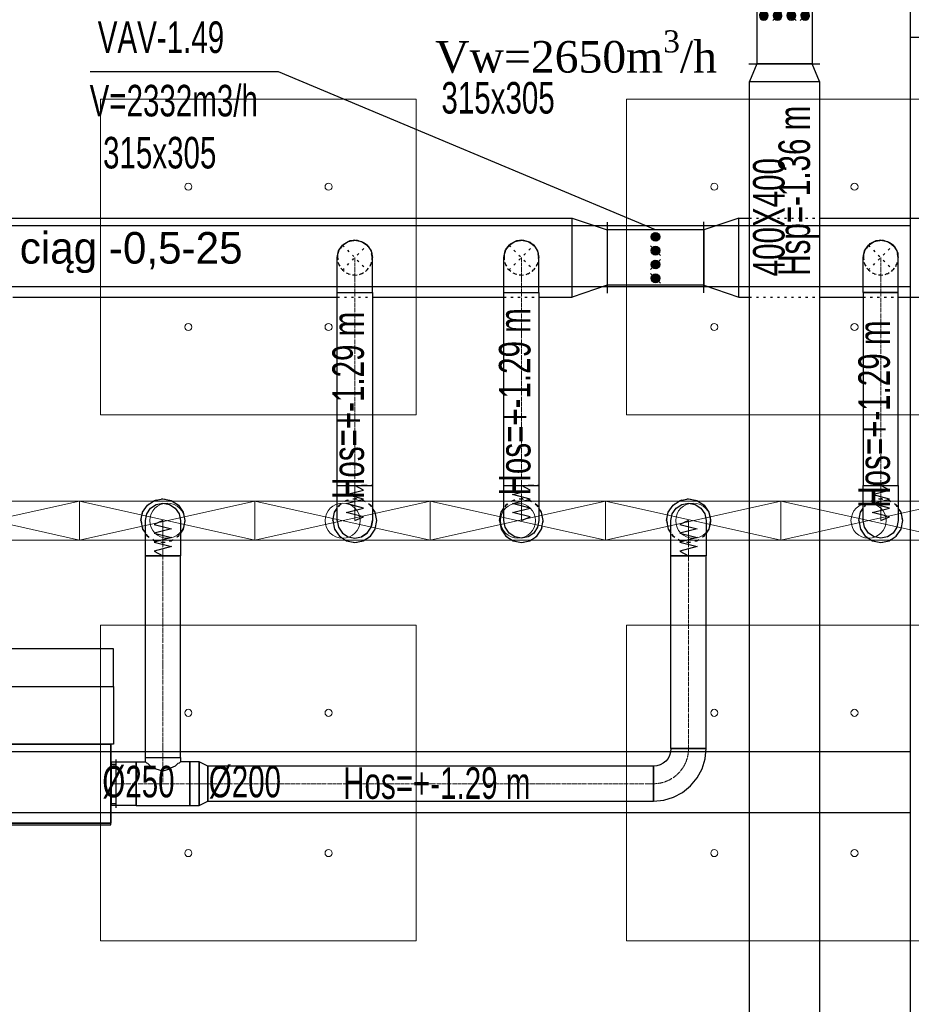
# Model space of a CAD drawing. Header units: centimetres. Extents: x -228435 to 46820, y -89367 to 152985.
# Tile 181 of 252: x -4402 to 684, y 35238 to 40852. Entities that reach past the tile are written whole.
import ezdxf

# ---------------------------------------------------------------- set-up
doc = ezdxf.new("R2010")
doc.units = ezdxf.units.CM
doc.header["$LTSCALE"] = 50
doc.header["$PDMODE"] = 35
doc.header["$PDSIZE"] = 0.1
for name, pattern in [('CADVENT_CENTERLINE', [9.9, 7.4, -1, 0.5, -1]), ('CADVENT_HIDDEN', [0.8, 0.25, -0.55]), ('Kondygnacja  -0_5$0$HIDDEN', [9.525, 6.35, -3.175]), ('Kondygnacja  -0_5$0$HIDDEN2', [4.7625, 3.175, -1.5875])]:
    doc.linetypes.add(name, pattern=pattern)
doc.layers.get('0').update_dxf_attribs({"color": 8})
doc.layers.get('DEFPOINTS').update_dxf_attribs({"color": 8})
for name, color, linetype in [('01-103-Went PP_poziom-0_5$0$L_Nawiew', 3, 'Continuous'), ('bgde-nawiewDETAILS', 1, 'Continuous'), ('bgde-nawiewEXP', 1, 'Continuous'), ('bgde-nawiewHIDDEN', 1, 'Continuous'), ('bgde-tekst', 7, 'Continuous'), ('bgde-wywiewEXP', 5, 'Continuous'), ('bgde-wywiewSOL', 5, 'Continuous'), ('bgde_redukcja', 3, 'Continuous'), ('bgde_VAV', 7, 'Continuous'), ('bgde_wymiary tłumik VAV', 7, 'Continuous'), ('Kondygnacja  -0_5$0$ARCH_KONSTR_POWYŻEJ RZUTU', 8, 'Kondygnacja  -0_5$0$HIDDEN'), ('Kondygnacja  -0_5$0$ARCH_KONSTR_POWYŻEJ RZUTU_IST', 8, 'Kondygnacja  -0_5$0$HIDDEN2')]:
    doc.layers.add(name, color=color, linetype=linetype)
for name, color, linetype, lineweight in [('bgde-nawiewCEN', 7, 'Continuous', 13), ('bgde_AJ_specyfikacja', 2, 'Continuous', 30), ('bgde_nawiewnik', 11, 'Continuous', 5), ('Kondygnacja  -0_5$0$ARCH_INFO_WYMIARY', 8, 'Continuous', 9), ('SU Lampy kwadratowe  -05$0$ARCH_SUFITY_PODWIESZANE', 8, 'Continuous', 9)]:
    doc.layers.add(name, color=color, linetype=linetype, lineweight=lineweight)
doc.styles.add('Kondygnacja  -0_5$0$Romans', font='Romans.shx', dxfattribs={"width": 0.7})
doc.dimstyles.new('Kondygnacja  -0_5$0$Wymiary 1-100', dxfattribs={"dimtxt": 12, "dimasz": 10, "dimexe": 5, "dimexo": 0, "dimgap": 4, "dimtad": 1, "dimrnd": 0.5, "dimzin": 12, "dimdsep": 46, "dimtxsty": 'Kondygnacja  -0_5$0$Romans', "dimblk": 'Kondygnacja  -0_5$0$_Oblique', "dimcen": 10, "dimdle": 10, "dimclrt": 55, "dimazin": 0, "dimtfac": 1, "dimtmove": 1, "dimatfit": 3, "dimfxl": 0, "dimtolj": 1, "dimtzin": 0, "dimarcsym": 0})

# ---------------------------------------------------------------- blocks, each defined once
blk = doc.blocks.new('SU Lampy kwadratowe  -05$0$moduł sufitu')
at = {"layer": 'SU Lampy kwadratowe  -05$0$ARCH_SUFITY_PODWIESZANE'}
for points in [[(60, -60), (240, -60), (240, -240), (60, -240)], [(360, -60), (540, -60), (540, -240), (360, -240)], [(60, -360), (240, -360), (240, -540), (60, -540)], [(360, -360), (540, -360), (540, -540), (360, -540)]]:
    blk.add_lwpolyline(points, close=True, dxfattribs=at)
for centre in [(110, -110), (190, -110), (410, -110), (490, -110), (110, -190), (190, -190), (410, -190), (490, -190), (110, -410), (190, -410), (410, -410), (490, -410), (110, -490), (190, -490), (410, -490), (490, -490)]:
    blk.add_circle(centre, 2, dxfattribs=at)
blk = doc.blocks.new('SU Lampy kwadratowe  -05')
at = {"layer": 'SU Lampy kwadratowe  -05$0$ARCH_SUFITY_PODWIESZANE'}
blk.add_blockref('SU Lampy kwadratowe  -05$0$moduł sufitu', (11660, 8600), dxfattribs=at)
blk = doc.blocks.new('Kondygnacja  -0_5$0$konstrukcja istniejąca -0.5')
at = {"layer": 'Kondygnacja  -0_5$0$ARCH_KONSTR_POWYŻEJ RZUTU_IST', "ltscale": 10}
for points in [[(12338, 8575), (12182, 8575), (12182, 8625), (12338, 8625), (12338, 8575)], [(12182, 7425), (12182, 8575)], [(11138, 8167.89), (12182, 8167.89)], [(12182, 8132.89), (11138, 8132.89)]]:
    blk.add_lwpolyline(points, dxfattribs=at)
at = {"layer": 'Kondygnacja  -0_5$0$ARCH_KONSTR_POWYŻEJ RZUTU_IST', "ltscale": 10, "elevation": 0}
for points in [[(11138, 8467.89), (12182, 8467.89)], [(12182, 8432.89), (11138, 8432.89)]]:
    blk.add_lwpolyline(points, dxfattribs=at)
blk = doc.blocks.new('Kondygnacja  -0_5$0$_Oblique')
at = {"color": 0, "linetype": 'ByBlock', "lineweight": -2}
blk.add_line((-0.5, -0.5), (0.5, 0.5), dxfattribs=at)
blk = doc.blocks.new('*D212')
at = {"layer": 'DEFPOINTS', "color": 0}
for p in [(-30586.3, 81900), (-30681.1, 12489.5), (9064, 12489.5)]:
    blk.add_point(p, dxfattribs=at)
at = {"layer": 'Kondygnacja  -0_5$0$ARCH_INFO_WYMIARY', "color": 0, "lineweight": -2}
for p, q in [((-30673.1, 81900), (-30686.1, 81900)), ((-30681.1, 81910), (-30681.1, 12479.5)), ((-30673.1, 12489.5), (-30686.1, 12489.5))]:
    blk.add_line(p, q, dxfattribs=at)
at = {"layer": 'Kondygnacja  -0_5$0$ARCH_INFO_WYMIARY', "color": 0, "lineweight": -2, "xscale": 10, "yscale": 10, "zscale": 10}
for p, rotation in [((-30681.1, 81900), 90), ((-30681.1, 12489.5), 270)]:
    blk.add_blockref('Kondygnacja  -0_5$0$_Oblique', p, dxfattribs=dict(at, rotation=rotation))
at = {"layer": 'Kondygnacja  -0_5$0$ARCH_INFO_WYMIARY', "color": 55, "insert": (-30691.1, 47194.8), "char_height": 12, "attachment_point": 5, "rotation": 90, "style": 'Kondygnacja  -0_5$0$Romans'}
blk.add_mtext('\\A1;69410.5', dxfattribs=at)
blk = doc.blocks.new('315')
at = {"layer": 'bgde_VAV', "color": 3, "linetype": 'Continuous', "lineweight": -2}
for p, q in [((-3942.4, 66705.7), (-3942.4, 66660.7)), ((-3392.4, 66661.5), (-3392.4, 66706.5)), ((-3942.4, 66660.7), (-3942.4, 66345.7)), ((-3392.4, 66346.5), (-3392.4, 66661.5)), ((-3942.4, 66345.7), (-3942.4, 66300.7)), ((-3392.4, 66301.5), (-3392.4, 66346.5))]:
    blk.add_line(p, q, dxfattribs=at)
at = {"layer": 'bgde_VAV', "color": 3, "linetype": 'ByBlock', "lineweight": -2}
for p, q in [((-3942.4, 66661.5), (-3392.4, 66661.5)), ((-3942.4, 66346.5), (-3392.4, 66346.5))]:
    blk.add_line(p, q, dxfattribs=at)
at = {"layer": 'bgde_VAV', "color": 3, "linetype": 'Continuous', "lineweight": -3}
for p, q in [((-3695.2, 66650), (-3639.6, 66594.3)), ((-3667.4, 66622.1), (-3675.2, 66646.1)), ((-3667.4, 66622.1), (-3667.4, 66647.3)), ((-3667.4, 66622.1), (-3659.6, 66646.1)), ((-3667.4, 66622.1), (-3692.6, 66622.1)), ((-3667.4, 66622.1), (-3691.4, 66629.9)), ((-3667.4, 66622.1), (-3691.4, 66614.3)), ((-3667.4, 66622.1), (-3687.8, 66636.9)), ((-3667.4, 66622.1), (-3687.8, 66607.3)), ((-3667.4, 66622.1), (-3682.2, 66642.5)), ((-3667.4, 66622.1), (-3682.2, 66601.7)), ((-3667.4, 66622.1), (-3675.2, 66598.1)), ((-3667.4, 66622.1), (-3652.6, 66642.5)), ((-3667.4, 66622.1), (-3647, 66636.9)), ((-3667.4, 66622.1), (-3643.4, 66629.9)), ((-3667.4, 66622.1), (-3642.2, 66622.1)), ((-3667.4, 66622.1), (-3643.4, 66614.3)), ((-3667.4, 66622.1), (-3647, 66607.3)), ((-3667.4, 66622.1), (-3652.6, 66601.7)), ((-3667.4, 66622.1), (-3659.6, 66598.1)), ((-3667.4, 66622.1), (-3667.4, 66596.9)), ((-3639.6, 66571.2), (-3695.2, 66515.5)), ((-3667.4, 66543.4), (-3692.6, 66543.4)), ((-3667.4, 66543.4), (-3691.4, 66551.1)), ((-3667.4, 66543.4), (-3691.4, 66535.6)), ((-3667.4, 66543.4), (-3687.8, 66558.2)), ((-3667.4, 66543.4), (-3687.8, 66528.5)), ((-3667.4, 66543.4), (-3682.2, 66563.7)), ((-3667.4, 66543.4), (-3682.2, 66523)), ((-3667.4, 66543.4), (-3675.2, 66567.3)), ((-3667.4, 66543.4), (-3675.2, 66519.4)), ((-3667.4, 66543.4), (-3667.4, 66568.6)), ((-3667.4, 66543.4), (-3659.6, 66567.3)), ((-3667.4, 66543.4), (-3652.6, 66563.7)), ((-3667.4, 66543.4), (-3647, 66558.2)), ((-3667.4, 66543.4), (-3643.4, 66551.1)), ((-3667.4, 66543.4), (-3642.2, 66543.4)), ((-3667.4, 66543.4), (-3643.4, 66535.6)), ((-3667.4, 66543.4), (-3647, 66528.5)), ((-3667.4, 66543.4), (-3652.6, 66523)), ((-3667.4, 66543.4), (-3659.6, 66519.4)), ((-3667.4, 66543.4), (-3667.4, 66518.2)), ((-3695.2, 66492.5), (-3639.6, 66436.8)), ((-3667.4, 66464.6), (-3687.8, 66479.4)), ((-3667.4, 66464.6), (-3682.2, 66485)), ((-3667.4, 66464.6), (-3675.2, 66488.6)), ((-3667.4, 66464.6), (-3667.4, 66489.8)), ((-3667.4, 66464.6), (-3659.6, 66488.6)), ((-3667.4, 66464.6), (-3652.6, 66485)), ((-3667.4, 66464.6), (-3647, 66479.4)), ((-3667.4, 66464.6), (-3692.6, 66464.6)), ((-3667.4, 66464.6), (-3691.4, 66472.4)), ((-3667.4, 66464.6), (-3691.4, 66456.8)), ((-3667.4, 66464.6), (-3687.8, 66449.8)), ((-3667.4, 66464.6), (-3682.2, 66444.2)), ((-3667.4, 66464.6), (-3675.2, 66440.6)), ((-3667.4, 66464.6), (-3643.4, 66472.4)), ((-3667.4, 66464.6), (-3642.2, 66464.6)), ((-3667.4, 66464.6), (-3643.4, 66456.8)), ((-3667.4, 66464.6), (-3647, 66449.8)), ((-3667.4, 66464.6), (-3652.6, 66444.2)), ((-3667.4, 66464.6), (-3659.6, 66440.6)), ((-3667.4, 66464.6), (-3667.4, 66439.4)), ((-3667.4, 66385.9), (-3692.6, 66385.9)), ((-3667.4, 66385.9), (-3691.4, 66393.6)), ((-3667.4, 66385.9), (-3691.4, 66378.1)), ((-3667.4, 66385.9), (-3687.8, 66400.7)), ((-3667.4, 66385.9), (-3687.8, 66371)), ((-3667.4, 66385.9), (-3682.2, 66406.2)), ((-3667.4, 66385.9), (-3682.2, 66365.5)), ((-3667.4, 66385.9), (-3675.2, 66409.8)), ((-3667.4, 66385.9), (-3675.2, 66361.9)), ((-3667.4, 66385.9), (-3667.4, 66411.1)), ((-3667.4, 66385.9), (-3659.6, 66409.8)), ((-3667.4, 66385.9), (-3652.6, 66406.2)), ((-3667.4, 66385.9), (-3647, 66400.7)), ((-3667.4, 66385.9), (-3643.4, 66393.6)), ((-3667.4, 66385.9), (-3642.2, 66385.9)), ((-3667.4, 66385.9), (-3643.4, 66378.1)), ((-3667.4, 66385.9), (-3647, 66371)), ((-3667.4, 66385.9), (-3652.6, 66365.5)), ((-3667.4, 66385.9), (-3659.6, 66361.9)), ((-3667.4, 66385.9), (-3667.4, 66360.7))]:
    blk.add_line(p, q, dxfattribs=at)
for centre in [(-3667.4, 66622.1), (-3667.4, 66543.4), (-3667.4, 66464.6), (-3667.4, 66385.9)]:
    blk.add_ellipse(centre, major_axis=(0, 25.2), ratio=1, start_param=-1.570796, end_param=4.712389, dxfattribs=at)
blk = doc.blocks.new('A$C066D7839')
at = {"layer": 'bgde_nawiewnik'}
for p, q in [((-50, -11.15), (-50, 11.15)), ((-50, 11.15), (50, 11.15)), ((-50, -11.15), (50, 11.15)), ((50, -11.15), (-50, 11.15)), ((50, 11.15), (50, -11.15)), ((50, -11.15), (-50, -11.15))]:
    blk.add_line(p, q, dxfattribs=at)
blk.add_circle((0, 0), 10, dxfattribs=at)
blk = doc.blocks.new('A$C5B3E7367')
at = {"layer": '01-103-Went PP_poziom-0_5$0$L_Nawiew'}
h = blk.add_hatch(color=256, dxfattribs=at)
h.paths.add_polyline_path([(215, 704), (215, 674), (331.7, 674), (331.7, 612.1), (445.9, 689), (331.7, 765.9), (331.7, 704)])
h.paths.add_polyline_path([(48.3, 704), (48.3, 674), (215, 674), (215, 704)])
for p, q in [((215, 1525), (165, 1525)), ((165, 1525), (165, 1505)), ((215, 1400), (215, 1530)), ((545, 1530), (215, 1530)), ((215, 1530), (215, 1515)), ((545, 1400), (545, 1530)), ((165, 1505), (215, 1505)), ((243.8, 1452), (268.8, 1452)), ((256.2, 1452), (256.2, 1400)), ((326.2, 1452), (351.2, 1452)), ((338.8, 1452), (338.8, 1400)), ((408.8, 1452), (433.8, 1452)), ((421.2, 1452), (421.2, 1400)), ((491.2, 1452), (516.2, 1452)), ((503.8, 1452), (503.8, 1400)), ((0, 1378), (215, 1378)), ((0, 0), (0, 1378)), ((545, 1400), (215, 1400)), ((215, 1400), (215, 1378)), ((215, 1378), (215, 0)), ((545, 0), (545, 1400)), ((445.9, 689), (331.7, 765.9)), ((331.7, 704), (331.7, 765.9)), ((48.3, 704), (331.7, 704)), ((48.3, 704), (48.3, 674)), ((48.3, 674), (331.7, 674)), ((445.9, 689), (331.7, 612.1)), ((331.7, 612.1), (331.7, 674)), ((215, 0), (0, 0)), ((215, 0), (545, 0))]:
    blk.add_line(p, q, dxfattribs=at)
blk = doc.blocks.new('A$C53CA46B8')
at = {"layer": 'bgde-wywiewSOL'}
for p, q in [((112.9, 511.1), (-162.1, 511.1)), ((-137.1, 481.1), (-137.1, 511.1)), ((87.9, 481.1), (87.9, 511.1)), ((200.4, 481.1), (-249.6, 481.1)), ((-249.6, 481.1), (-249.6, -878.9)), ((200.4, 481.1), (200.4, -878.9)), ((200.4, -878.9), (-249.6, -878.9)), ((-137.1, -878.9), (-137.1, -908.9)), ((87.9, -878.9), (87.9, -908.9)), ((112.9, -908.9), (-162.1, -908.9))]:
    blk.add_line(p, q, dxfattribs=at)
at = {"layer": '01-103-Went PP_poziom-0_5$0$L_Nawiew'}
blk.add_blockref('A$C5B3E7367', (-794.6, -893.9), dxfattribs=at)

msp = doc.modelspace()

# ---------------------------------------------------------------- linework, layer by layer
at = {"layer": 'bgde-nawiewCEN', "linetype": 'CADVENT_CENTERLINE', "ltscale": 0.06}
for p, q in [((-2490.031, 39296.017), (-2490.031, 39496.017)), ((-1540.031, 39296.017), (-1540.031, 39496.017)), ((509.969, 39296.017), (509.969, 39496.017)), ((-2490.031, 39295.952), (-2490.031, 38196.041)), ((-1540.031, 39295.952), (-1540.031, 38196.041)), ((509.969, 39295.952), (509.969, 38196.041)), ((-2490.031, 38196.041), (-2490.031, 38177.345)), ((-1540.031, 38196.041), (-1540.031, 38177.345)), ((509.969, 38196.041), (509.969, 38177.345)), ((-2490.031, 38177.345), (-2490.031, 38126.234)), ((-2490.031, 38126.234), (-2490.031, 38098.441)), ((-1540.031, 38177.345), (-1540.031, 38126.234)), ((-1540.031, 38126.234), (-1540.031, 38098.441)), ((509.969, 38177.345), (509.969, 38126.234)), ((509.969, 38126.234), (509.969, 38098.441)), ((-2490.031, 38098.441), (-2490.031, 38074.915)), ((-2490.031, 38074.915), (-2490.031, 38055.3)), ((-1540.031, 38098.441), (-1540.031, 38074.915)), ((-1540.031, 38074.915), (-1540.031, 38055.3)), ((509.969, 38098.441), (509.969, 38074.915)), ((509.969, 38074.915), (509.969, 38055.3)), ((-2490.031, 38055.3), (-2490.031, 38039.241)), ((-2490.031, 38039.241), (-2490.031, 38026.382)), ((-2490.031, 38026.382), (-2490.031, 38016.367)), ((-2490.031, 38016.367), (-2490.031, 38008.841)), ((-1540.031, 38055.3), (-1540.031, 38039.241)), ((-1540.031, 38039.241), (-1540.031, 38026.382)), ((-1540.031, 38026.382), (-1540.031, 38016.367)), ((-1540.031, 38016.367), (-1540.031, 38008.841)), ((509.969, 38055.3), (509.969, 38039.241)), ((509.969, 38039.241), (509.969, 38026.382)), ((509.969, 38026.382), (509.969, 38016.367)), ((509.969, 38016.367), (509.969, 38008.841)), ((-3585.078, 37995.567), (-3585.078, 37996.041)), ((-3585.078, 37994.441), (-3585.078, 37995.567)), ((-3585.078, 37992.248), (-3585.078, 37994.441)), ((-3585.078, 37988.634), (-3585.078, 37992.248)), ((-3585.078, 37983.241), (-3585.078, 37988.634)), ((-3585.078, 37975.715), (-3585.078, 37983.241)), ((-3585.078, 37965.7), (-3585.078, 37975.715)), ((-3585.078, 37952.841), (-3585.078, 37965.7)), ((-2490.031, 38008.841), (-2490.031, 38003.448)), ((-2490.031, 38003.448), (-2490.031, 37999.834)), ((-2490.031, 37999.834), (-2490.031, 37997.641)), ((-2490.031, 37997.641), (-2490.031, 37996.515)), ((-2490.031, 37996.515), (-2490.031, 37996.041)), ((-1540.031, 38008.841), (-1540.031, 38003.448)), ((-1540.031, 38003.448), (-1540.031, 37999.834)), ((-1540.031, 37999.834), (-1540.031, 37997.641)), ((-1540.031, 37997.641), (-1540.031, 37996.515)), ((-1540.031, 37996.515), (-1540.031, 37996.041)), ((-586.833, 37995.567), (-586.833, 37996.041)), ((-586.833, 37994.441), (-586.833, 37995.567)), ((-586.833, 37992.248), (-586.833, 37994.441)), ((-586.833, 37988.634), (-586.833, 37992.248)), ((-586.833, 37983.241), (-586.833, 37988.634)), ((-586.833, 37975.715), (-586.833, 37983.241)), ((-586.833, 37965.7), (-586.833, 37975.715)), ((-586.833, 37952.841), (-586.833, 37965.7)), ((509.969, 38008.841), (509.969, 38003.448)), ((509.969, 38003.448), (509.969, 37999.834)), ((509.969, 37999.834), (509.969, 37997.641)), ((509.969, 37997.641), (509.969, 37996.515)), ((509.969, 37996.515), (509.969, 37996.041)), ((-3585.078, 37936.782), (-3585.078, 37952.841)), ((-3585.078, 37917.167), (-3585.078, 37936.782)), ((-3585.078, 37893.641), (-3585.078, 37917.167)), ((-586.833, 37936.782), (-586.833, 37952.841)), ((-586.833, 37917.167), (-586.833, 37936.782)), ((-586.833, 37893.641), (-586.833, 37917.167)), ((-3585.078, 37865.848), (-3585.078, 37893.641)), ((-3585.078, 37814.737), (-3585.078, 37865.848)), ((-586.833, 37865.848), (-586.833, 37893.641)), ((-586.833, 37814.737), (-586.833, 37865.848)), ((-3585.078, 37796.041), (-3585.078, 37814.737)), ((-3585.078, 36645.669), (-3585.078, 37796.041)), ((-586.833, 37796.041), (-586.833, 37814.737)), ((-586.833, 36695.669), (-586.833, 37796.041)), ((-3585.078, 36645.669), (-3585.078, 36495.669)), ((-3882.078, 36495.669), (-3878.078, 36495.669)), ((-3738.078, 36495.669), (-3878.078, 36495.669)), ((-3585.078, 36495.669), (-3738.078, 36495.669)), ((-3432.078, 36495.669), (-3585.078, 36495.669)), ((-3432.078, 36495.669), (-3329.078, 36495.669)), ((-3329.078, 36495.669), (-786.833, 36495.669))]:
    msp.add_line(p, q, dxfattribs=at)
msp.add_arc((-786.833, 36695.669), 200, 270, 0, dxfattribs=at)
at = {"layer": 'bgde-nawiewDETAILS', "linetype": 'CADVENT_HIDDEN'}
for p, q in [((-2560.742, 39425.306), (-2419.321, 39566.728)), ((-2560.742, 39566.728), (-2419.321, 39425.306)), ((-1610.742, 39425.306), (-1469.321, 39566.728)), ((-1610.742, 39566.728), (-1469.321, 39425.306)), ((439.258, 39425.306), (580.679, 39566.728)), ((439.258, 39566.728), (580.679, 39425.306))]:
    msp.add_line(p, q, dxfattribs=at)
at = {"layer": 'bgde-nawiewEXP', "linetype": 'Continuous'}
for points in [[(-12845.032, 39720.952), (-1249.893, 39721.004)], [(-299.963, 39721.008), (-239.529, 39721.008)], [(160.471, 39721.01), (1684.968, 39721.017), (1684.97, 39271.017), (1684.97, 39271.017), (1684.969, 39271.017), (1684.969, 39721.017), (1684.968, 39721.017), (1684.97, 39271.017), (1684.97, 39271.017)], [(-2560.742, 39566.728), (-2528.3, 39588.405), (-2490.031, 39596.017), (-2510.999, 39591.846)], [(-2560.742, 39566.728), (-2528.3, 39588.405), (-2519.241, 39590.207)], [(-2557.249, 39568.174), (-2551.183, 39575.14), (-2516.249, 39592.519), (-2494.922, 39593.991)], [(-2490.031, 39596.017), (-2451.763, 39588.405), (-2444.083, 39583.273)], [(-2490.031, 39596.017), (-2451.763, 39588.405), (-2419.321, 39566.728), (-2437.096, 39578.605)], [(-2486.538, 39594.57), (-2477.324, 39595.206), (-2440.333, 39582.793), (-2424.211, 39568.753)], [(-1610.742, 39566.728), (-1578.3, 39588.405), (-1540.031, 39596.017), (-1561.341, 39591.778)], [(-1610.742, 39566.728), (-1578.3, 39588.405), (-1569.494, 39590.156)], [(-1607.321, 39568.145), (-1601.448, 39574.935), (-1566.572, 39592.431), (-1544.902, 39594)], [(-1540.031, 39596.017), (-1501.763, 39588.405), (-1494.298, 39583.417)], [(-1540.031, 39596.017), (-1501.763, 39588.405), (-1469.321, 39566.728), (-1487.386, 39578.798)], [(-1536.61, 39594.6), (-1527.656, 39595.248), (-1490.624, 39582.959), (-1474.191, 39568.745)], [(439.258, 39566.728), (471.7, 39588.405), (509.969, 39596.017), (489.481, 39591.942)], [(439.258, 39566.728), (471.7, 39588.405), (481.122, 39590.279)], [(442.851, 39568.216), (449.194, 39575.43), (484.21, 39592.642), (505.056, 39593.982)], [(509.969, 39596.017), (548.237, 39588.405), (556.224, 39583.068)], [(509.969, 39596.017), (548.237, 39588.405), (580.679, 39566.728), (563.311, 39578.333)], [(513.562, 39594.529), (523.148, 39595.145), (560.079, 39582.556), (575.767, 39568.762)], [(-2590.031, 39496.017), (-2582.419, 39534.285), (-2560.742, 39566.728), (-2572.619, 39548.952)], [(-2590.031, 39296.017), (-2590.031, 39496.017), (-2582.419, 39534.285), (-2577.288, 39541.965)], [(-2589.221, 39508.725), (-2576.807, 39545.715), (-2562.768, 39561.837)], [(-2419.321, 39566.728), (-2397.643, 39534.285), (-2395.841, 39525.226)], [(-2419.321, 39566.728), (-2397.643, 39534.285), (-2390.031, 39496.017)], [(-2417.874, 39563.235), (-2410.908, 39557.169), (-2393.529, 39522.235), (-2392.057, 39500.907)], [(-1640.031, 39496.017), (-1632.419, 39534.285), (-1610.742, 39566.728), (-1622.813, 39548.662)], [(-1640.031, 39296.017), (-1640.031, 39496.017), (-1632.419, 39534.285), (-1627.431, 39541.75)], [(-1639.263, 39508.392), (-1626.973, 39545.425), (-1612.759, 39561.857)], [(-1469.321, 39566.728), (-1447.643, 39534.285), (-1445.892, 39525.48)], [(-1469.321, 39566.728), (-1447.643, 39534.285), (-1440.031, 39496.017)], [(-1467.904, 39563.307), (-1461.113, 39557.433), (-1443.618, 39522.558), (-1442.049, 39500.887)], [(409.969, 39496.017), (417.581, 39534.285), (439.258, 39566.728), (427.653, 39549.359)], [(409.969, 39296.017), (409.969, 39496.017), (417.581, 39534.285), (422.917, 39542.272)], [(410.841, 39509.196), (423.43, 39546.127), (437.223, 39561.815)], [(580.679, 39566.728), (602.357, 39534.285), (604.231, 39524.864)], [(580.679, 39566.728), (602.357, 39534.285), (609.969, 39496.017)], [(582.168, 39563.135), (589.382, 39556.792), (606.594, 39521.775), (607.934, 39500.929)], [(-2590.031, 39296.017), (-2390.031, 39296.017), (-2390.031, 39496.017), (-2394.202, 39516.984)], [(-2589.221, 39508.725), (-2588.584, 39499.51)], [(-1640.031, 39296.017), (-1440.031, 39296.017), (-1440.031, 39496.017), (-1444.27, 39517.326)], [(-1639.263, 39508.392), (-1638.614, 39499.438)], [(409.969, 39296.017), (609.969, 39296.017), (609.969, 39496.017), (605.893, 39516.504)], [(410.841, 39509.196), (411.457, 39499.61)], [(-4440.031, 39270.99), (-2590.031, 39270.998)], [(-2590.031, 38196.041), (-2590.031, 39295.952), (-2390.031, 39295.952), (-2390.031, 38196.041), (-2397.643, 38196.041)], [(-2390.031, 39270.999), (-1640.031, 39271.002)], [(-1640.031, 38196.041), (-1640.031, 39295.952), (-1440.031, 39295.952), (-1440.031, 38196.041), (-1447.643, 38196.041)], [(-1440.031, 39271.003), (-1249.932, 39271.004)], [(-299.937, 39271.008), (-239.529, 39271.008)], [(160.471, 39271.01), (409.969, 39271.011)], [(609.969, 39271.012), (1684.97, 39271.017)], [(-2590.031, 37996.041), (-2590.031, 38196.041), (-2390.031, 38196.041), (-2390.031, 37996.041), (-2397.643, 37957.773)], [(-2590.031, 38196.041), (-2419.321, 38196.041)], [(-2419.321, 38196.041), (-2451.763, 38196.041)], [(-2419.321, 38196.041), (-2390.031, 38196.041)], [(-1640.031, 38196.041), (-1469.321, 38196.041)], [(-1469.321, 38196.041), (-1501.763, 38196.041)], [(-1469.321, 38196.041), (-1447.643, 38196.041), (-1447.643, 38196.041), (-1440.031, 38196.041)], [(-3738.078, 36370.669), (-3738.078, 36620.669), (-3685.078, 36620.669), (-3685.078, 36645.669), (-3485.078, 36645.669), (-3485.078, 37796.041), (-3685.078, 37796.041), (-3685.078, 37996.041), (-3677.466, 38034.309), (-3655.788, 38066.752), (-3623.346, 38088.429), (-3585.078, 38096.041), (-3546.809, 38088.429), (-3514.367, 38066.752), (-3492.69, 38034.309), (-3485.078, 37996.041), (-3485.078, 37796.041), (-3514.367, 37796.041)], [(-3710.078, 37996.041), (-3700.563, 38043.877), (-3673.466, 38084.429), (-3632.913, 38111.526), (-3585.078, 38121.041), (-3537.242, 38111.526), (-3496.689, 38084.429), (-3469.593, 38043.877), (-3460.078, 37996.041), (-3469.593, 37948.206), (-3485.078, 37925.031)], [(-2615.031, 37996.041), (-2605.516, 37948.206), (-2578.42, 37907.653), (-2537.867, 37880.556), (-2490.031, 37871.041), (-2442.196, 37880.556), (-2401.643, 37907.653), (-2374.546, 37948.206), (-2365.031, 37996.041), (-2374.546, 38043.877), (-2390.031, 38067.051)], [(-2615.031, 37996.041), (-2605.516, 38043.877), (-2590.031, 38067.051)], [(-1665.031, 37996.041), (-1655.516, 37948.206), (-1628.42, 37907.653), (-1587.867, 37880.556), (-1540.031, 37871.041), (-1492.196, 37880.556), (-1451.643, 37907.653), (-1424.546, 37948.206), (-1415.031, 37996.041), (-1424.546, 38043.877), (-1440.031, 38067.051)], [(-1665.031, 37996.041), (-1655.516, 38043.877), (-1640.031, 38067.051)], [(-711.833, 37996.041), (-702.317, 38043.877), (-675.221, 38084.429), (-634.668, 38111.526), (-586.833, 38121.041), (-538.997, 38111.526), (-498.444, 38084.429), (-471.348, 38043.877), (-461.833, 37996.041), (-471.348, 37948.206), (-486.833, 37925.031)], [(-686.833, 36695.669), (-486.833, 36695.669), (-486.833, 37796.041), (-686.833, 37796.041), (-686.833, 37996.041), (-679.221, 38034.309), (-657.543, 38066.752), (-625.101, 38088.429), (-586.833, 38096.041), (-548.564, 38088.429), (-516.122, 38066.752), (-494.445, 38034.309), (-486.833, 37996.041), (-486.833, 37796.041), (-494.445, 37796.041)], [(384.969, 37996.041), (394.484, 37948.206), (421.58, 37907.653), (462.133, 37880.556), (509.969, 37871.041), (557.804, 37880.556), (598.357, 37907.653), (625.454, 37948.206), (634.969, 37996.041), (625.454, 38043.877), (609.969, 38067.051)], [(384.969, 37996.041), (394.484, 38043.877), (409.969, 38067.051)], [(-3710.078, 37996.041), (-3700.563, 37948.206), (-3685.078, 37925.031)], [(-2590.031, 37996.041), (-2582.419, 37957.773), (-2560.742, 37925.33), (-2528.3, 37903.653), (-2490.031, 37896.041), (-2451.763, 37903.653), (-2419.321, 37925.33)], [(-2419.321, 37925.33), (-2397.643, 37957.773), (-2390.031, 37996.041)], [(-711.833, 37996.041), (-702.317, 37948.206), (-686.833, 37925.031)], [(-2419.321, 37925.33), (-2451.763, 37903.653)], [(-3685.078, 36645.669), (-3685.078, 37796.041), (-3546.809, 37796.041)], [(-3546.809, 37796.041), (-3585.078, 37796.041)], [(-3546.809, 37796.041), (-3492.69, 37796.041)], [(-686.833, 36695.669), (-686.833, 37796.041), (-548.564, 37796.041)], [(-548.564, 37796.041), (-586.833, 37796.041)], [(-548.564, 37796.041), (-494.445, 37796.041)], [(-3882.078, 36370.669), (-3878.078, 36370.669), (-3878.078, 36620.669), (-3882.078, 36620.669)], [(-3738.078, 36370.669), (-3432.078, 36370.669), (-3432.078, 36620.669), (-3485.078, 36620.669), (-3492.69, 36613.057), (-3499.082, 36611.154), (-3514.367, 36595.869), (-3540.824, 36584.057), (-3546.809, 36578.071), (-3585.078, 36566.679), (-3623.346, 36578.071), (-3629.332, 36584.057), (-3655.788, 36595.869), (-3671.073, 36611.154), (-3677.466, 36613.057), (-3685.078, 36620.669)], [(-3685.078, 36645.669), (-3485.078, 36645.669), (-3485.078, 36620.669)]]:
    msp.add_lwpolyline(points, dxfattribs=at)
at = {"layer": 'bgde-nawiewEXP', "linetype": 'Continuous', "elevation": 110}
for points in [[(-1049.932, 39338.518), (-1249.932, 39271.017), (-1249.932, 39721.017), (-1049.932, 39653.518)], [(-499.937, 39338.518), (-299.937, 39271.017), (-299.937, 39721.017), (-499.937, 39653.518)]]:
    msp.add_lwpolyline(points, close=True, dxfattribs=at)
at = {"layer": 'bgde-nawiewEXP', "linetype": 'Continuous'}
for points in [[(409.969, 38196.041), (609.969, 38196.041), (609.969, 39295.952), (409.969, 39295.952)], [(-1640.031, 37999.834), (-1640.031, 38196.041), (-1447.643, 38196.041), (-1447.643, 38196.041), (-1440.031, 38196.041), (-1440.031, 37996.041), (-1447.643, 37957.773), (-1469.321, 37925.33), (-1501.763, 37903.653), (-1540.031, 37896.041), (-1578.3, 37903.653), (-1610.742, 37925.33), (-1632.419, 37957.773), (-1640.031, 37996.041), (-1640.031, 37997.641)], [(409.969, 37996.041), (409.969, 38196.041), (609.969, 38196.041), (609.969, 37996.041), (602.357, 37957.773), (580.679, 37925.33), (548.237, 37903.653), (509.969, 37896.041), (471.7, 37903.653), (439.258, 37925.33), (417.581, 37957.773)], [(-5242.078, 36260.669), (-3882.078, 36260.669), (-3882.078, 36270.669), (-5242.078, 36270.669), (-5242.078, 36720.669), (-3882.078, 36720.669), (-3882.078, 36270.669), (-5242.078, 36270.669)], [(-786.833, 36395.669), (-728.305, 36401.433), (-672.028, 36418.505), (-620.161, 36446.228), (-574.701, 36483.537), (-537.392, 36528.998), (-509.669, 36580.864), (-492.597, 36637.142), (-486.833, 36695.669), (-686.833, 36695.669), (-688.754, 36676.16), (-694.445, 36657.4), (-703.686, 36640.112), (-716.122, 36624.958), (-731.276, 36612.522), (-748.564, 36603.281), (-767.324, 36597.59), (-786.833, 36595.669), (-786.833, 36403.281)], [(-3878.078, 36370.669), (-3878.078, 36620.669), (-3738.078, 36620.669), (-3738.078, 36370.669)], [(-3432.078, 36370.669), (-3377.235, 36370.669), (-3377.235, 36620.669), (-3432.078, 36620.669), (-3432.078, 36380.184)], [(-3377.235, 36370.669), (-3329.078, 36395.669), (-3329.078, 36595.669), (-3377.235, 36620.669), (-3377.235, 36380.184)], [(-3329.078, 36395.669), (-786.833, 36395.669), (-786.833, 36595.669), (-3329.078, 36595.669), (-3329.078, 36403.281)]]:
    msp.add_lwpolyline(points, close=True, dxfattribs=at)
at = {"layer": 'bgde-nawiewEXP'}
for points in [[(-2490.031, 37996.041), (-2440.031, 38017.339), (-2540.031, 38042.701), (-2440.031, 38067.921), (-2540.031, 38093.206), (-2440.031, 38118.741), (-2540.031, 38144.1), (-2440.031, 38169.559), (-2490.031, 38196.041)], [(-1540.031, 37996.041), (-1490.031, 38017.339), (-1590.031, 38042.701), (-1490.031, 38067.921), (-1590.031, 38093.206), (-1490.031, 38118.741), (-1590.031, 38144.1), (-1490.031, 38169.559), (-1540.031, 38196.041)], [(509.969, 37996.041), (559.969, 38017.339), (459.969, 38042.701), (559.969, 38067.921), (459.969, 38093.206), (559.969, 38118.741), (459.969, 38144.1), (559.969, 38169.559), (509.969, 38196.041)], [(-3585.078, 37996.041), (-3635.078, 37974.743), (-3535.078, 37949.382), (-3635.078, 37924.161), (-3535.078, 37898.876), (-3635.078, 37873.341), (-3535.078, 37847.982), (-3635.078, 37822.523), (-3585.078, 37796.041)], [(-586.833, 37996.041), (-636.833, 37974.743), (-536.833, 37949.382), (-636.833, 37924.161), (-536.833, 37898.876), (-636.833, 37873.341), (-536.833, 37847.982), (-636.833, 37822.523), (-586.833, 37796.041)]]:
    msp.add_lwpolyline(points, dxfattribs=at)
at = {"layer": 'bgde-nawiewHIDDEN', "linetype": 'CADVENT_HIDDEN'}
for points in [[(-239.529, 39721.008), (160.471, 39721.01)], [(-2519.241, 39590.207), (-2510.999, 39591.846)], [(-2494.922, 39593.991), (-2486.538, 39594.57)], [(-2444.083, 39583.273), (-2437.096, 39578.605)], [(-1569.494, 39590.156), (-1561.341, 39591.778)], [(-1544.902, 39594), (-1536.61, 39594.6)], [(-1494.298, 39583.417), (-1487.386, 39578.798)], [(481.122, 39590.279), (489.481, 39591.942)], [(505.056, 39593.982), (513.562, 39594.529)], [(556.224, 39583.068), (563.311, 39578.333)], [(-2577.288, 39541.965), (-2572.619, 39548.952)], [(-2562.768, 39561.837), (-2557.249, 39568.174)], [(-2424.211, 39568.753), (-2417.874, 39563.235)], [(-1627.431, 39541.75), (-1622.813, 39548.662)], [(-1612.759, 39561.857), (-1607.321, 39568.145)], [(-1474.191, 39568.745), (-1467.904, 39563.307)], [(422.917, 39542.272), (427.653, 39549.359)], [(437.223, 39561.815), (442.851, 39568.216)], [(575.767, 39568.762), (582.168, 39563.135)], [(-2590.031, 39496.017), (-2582.419, 39457.749), (-2560.742, 39425.306), (-2528.3, 39403.629), (-2490.031, 39396.017), (-2451.763, 39403.629), (-2419.321, 39425.306), (-2397.643, 39457.749), (-2390.031, 39496.017)], [(-2588.584, 39499.51), (-2586.533, 39469.799), (-2569.154, 39434.865), (-2539.73, 39409.241), (-2502.739, 39396.828), (-2463.814, 39399.515), (-2428.88, 39416.894), (-2403.255, 39446.318), (-2390.842, 39483.309), (-2392.057, 39500.907)], [(-2395.841, 39525.226), (-2394.202, 39516.984)], [(-1640.031, 39496.017), (-1632.419, 39457.749), (-1610.742, 39425.306), (-1578.3, 39403.629), (-1540.031, 39396.017), (-1501.763, 39403.629), (-1469.321, 39425.306), (-1447.643, 39457.749), (-1440.031, 39496.017)], [(-1638.614, 39499.438), (-1636.445, 39469.476), (-1618.949, 39434.601), (-1589.439, 39409.075), (-1552.407, 39396.786), (-1513.491, 39399.603), (-1478.615, 39417.099), (-1453.089, 39446.609), (-1440.8, 39483.641), (-1442.049, 39500.887)], [(-1445.892, 39525.48), (-1444.27, 39517.326)], [(409.969, 39496.017), (417.581, 39457.749), (439.258, 39425.306), (471.7, 39403.629), (509.969, 39396.017), (548.237, 39403.629), (580.679, 39425.306), (602.357, 39457.749), (609.969, 39496.017)], [(411.457, 39499.61), (413.343, 39470.258), (430.556, 39435.242), (459.858, 39409.478), (496.789, 39396.889), (535.727, 39399.391), (570.743, 39416.604), (596.507, 39445.906), (609.096, 39482.838), (607.934, 39500.929)], [(604.231, 39524.864), (605.893, 39516.504)], [(-2590.031, 39270.998), (-2390.031, 39270.999)], [(-1640.031, 39271.002), (-1440.031, 39271.003)], [(-239.529, 39271.008), (160.471, 39271.01)], [(409.969, 39271.011), (609.969, 39271.012)], [(-3710.078, 37996.041), (-3700.563, 38043.877), (-3673.466, 38084.429), (-3632.913, 38111.526), (-3585.078, 38121.041), (-3537.242, 38111.526), (-3496.689, 38084.429), (-3469.593, 38043.877), (-3460.078, 37996.041), (-3469.593, 37948.206), (-3496.689, 37907.653), (-3537.242, 37880.556), (-3585.078, 37871.041), (-3632.913, 37880.556), (-3673.466, 37907.653), (-3632.913, 37880.556), (-3585.078, 37871.041), (-3537.242, 37880.556), (-3496.689, 37907.653), (-3485.078, 37925.031)], [(-2615.031, 37996.041), (-2605.516, 37948.206), (-2578.42, 37907.653), (-2537.867, 37880.556), (-2490.031, 37871.041), (-2442.196, 37880.556), (-2401.643, 37907.653), (-2374.546, 37948.206), (-2365.031, 37996.041), (-2374.546, 38043.877), (-2401.643, 38084.429), (-2442.196, 38111.526), (-2490.031, 38121.041), (-2537.867, 38111.526), (-2578.42, 38084.429), (-2590.031, 38067.051)], [(-2615.031, 37996.041), (-2605.516, 38043.877), (-2578.42, 38084.429), (-2537.867, 38111.526), (-2490.031, 38121.041), (-2442.196, 38111.526), (-2401.643, 38084.429), (-2390.031, 38067.051)], [(-1665.031, 37996.041), (-1655.516, 37948.206), (-1628.42, 37907.653), (-1587.867, 37880.556), (-1540.031, 37871.041), (-1492.196, 37880.556), (-1451.643, 37907.653), (-1424.546, 37948.206), (-1415.031, 37996.041), (-1424.546, 38043.877), (-1451.643, 38084.429), (-1492.196, 38111.526), (-1540.031, 38121.041), (-1587.867, 38111.526), (-1628.42, 38084.429), (-1640.031, 38067.051)], [(-1665.031, 37996.041), (-1655.516, 38043.877), (-1628.42, 38084.429), (-1587.867, 38111.526), (-1540.031, 38121.041), (-1492.196, 38111.526), (-1451.643, 38084.429), (-1440.031, 38067.051)], [(-711.833, 37996.041), (-702.317, 38043.877), (-675.221, 38084.429), (-634.668, 38111.526), (-586.833, 38121.041), (-538.997, 38111.526), (-498.444, 38084.429), (-471.348, 38043.877), (-461.833, 37996.041), (-471.348, 37948.206), (-498.444, 37907.653), (-538.997, 37880.556), (-586.833, 37871.041), (-634.668, 37880.556), (-675.221, 37907.653), (-634.668, 37880.556), (-586.833, 37871.041), (-538.997, 37880.556), (-498.444, 37907.653), (-486.833, 37925.031)], [(384.969, 37996.041), (394.484, 37948.206), (421.58, 37907.653), (462.133, 37880.556), (509.969, 37871.041), (557.804, 37880.556), (598.357, 37907.653), (625.454, 37948.206), (634.969, 37996.041), (625.454, 38043.877), (598.357, 38084.429), (557.804, 38111.526), (509.969, 38121.041), (462.133, 38111.526), (421.58, 38084.429), (409.969, 38067.051)], [(384.969, 37996.041), (394.484, 38043.877), (421.58, 38084.429), (462.133, 38111.526), (509.969, 38121.041), (557.804, 38111.526), (598.357, 38084.429), (609.969, 38067.051)], [(-3710.078, 37996.041), (-3700.563, 37948.206), (-3673.466, 37907.653), (-3685.078, 37925.031)], [(-711.833, 37996.041), (-702.317, 37948.206), (-675.221, 37907.653), (-686.833, 37925.031)], [(-3882.078, 36370.669), (-3882.078, 36620.669)]]:
    msp.add_lwpolyline(points, dxfattribs=at)
at = {"layer": 'bgde-wywiewEXP', "linetype": 'Continuous'}
msp.add_line((-237.029, 40500.761), (162.971, 40500.761), dxfattribs=at)
msp.add_lwpolyline([(160.471, 40500.768), (117.971, 40600.768), (-197.029, 40600.768), (-239.529, 40500.768)], close=True, dxfattribs=at)
msp.add_lwpolyline([(160.471, 40500.768), (160.471, 33214.992), (-239.529, 33214.992), (-239.529, 32539.992), (160.471, 32539.992), (160.471, 33214.992), (-239.529, 33214.992), (-239.529, 40500.768)], dxfattribs=at)
at = {"layer": 'bgde_VAV'}
for p, q in [((-2926.379, 40554.365), (-3999.559, 40554.365)), ((-774.936, 39653.518), (-2926.379, 40554.365))]:
    msp.add_line(p, q, dxfattribs=at)

# ---------------------------------------------------------------- block references
at = {"layer": '01-103-Went PP_poziom-0_5$0$L_Nawiew', "xscale": 10, "yscale": 10, "zscale": 10}
for p in [(-4560.036, 37996.041, -359.816), (-3560.036, 37996.041, -359.816), (-2560.036, 37996.041, -359.816), (-1560.036, 37996.041, -359.816), (-560.036, 37996.041, -359.816), (439.964, 37996.041, -359.816)]:
    msp.add_blockref('A$C066D7839', p, dxfattribs=at)
at = {"layer": '01-103-Went PP_poziom-0_5$0$L_Nawiew', "xscale": -1, "rotation": 90}
msp.add_blockref('A$C53CA46B8', (-4760.93, 36471.08, 630), dxfattribs=at)
at = {"layer": 'bgde_redukcja'}
for p, rotation in [((-66543.512, 37208.368), 270), ((-4442.332, 106000.001), 180)]:
    msp.add_blockref('315', p, dxfattribs=dict(at, rotation=rotation))
at = {"layer": 'Kondygnacja  -0_5$0$ARCH_KONSTR_POWYŻEJ RZUTU', "xscale": 10, "yscale": 10, "zscale": 10}
msp.add_blockref('Kondygnacja  -0_5$0$konstrukcja istniejąca -0.5', (-121140, -45000), dxfattribs=at)
at = {"layer": 'SU Lampy kwadratowe  -05$0$ARCH_SUFITY_PODWIESZANE', "xscale": 10, "yscale": 10, "zscale": 10}
msp.add_blockref('SU Lampy kwadratowe  -05', (-121140, -45000), dxfattribs=at)

# ---------------------------------------------------------------- texts
at = {"layer": 'bgde-tekst', "width": 0.7}
for s, p in [('Hsp=-1.36 m ', (106.219, 39392.386, 1920)), ('400X400', (-38.899, 39388.867, 1920)), ('Hos=+-1.29 m ', (-2438.263, 38119.591, -172.959)), ('Hos=+-1.29 m ', (-1488.263, 38139.628, -172.959)), ('Hos=+-1.29 m ', (561.737, 38069.496, -172.959))]:
    msp.add_text(s, height=180, rotation=90, dxfattribs=at).set_placement(p)
for s, p in [('%%c250', (-3930.551, 36417.815, 630)), ('%%c200', (-3323.433, 36418.134, 1920)), ('Hos=+-1.29 m ', (-2556.358, 36409.461, 1920))]:
    msp.add_text(s, height=180, dxfattribs=at).set_placement(p)
at = {"layer": 'bgde_AJ_specyfikacja', "insert": (-4401.498, 39641.501, -660), "char_height": 180, "width": 1505.25105, "attachment_point": 1}
msp.add_mtext('ciąg -0,5-25', dxfattribs=at)
at = {"layer": 'bgde_VAV', "width": 0.7}
for s, p in [('VAV-1.49', (-3956.616, 40662.668, 1920)), ('V=2332m3/h', (-4003.025, 40300.859, 1920))]:
    msp.add_text(s, height=180, dxfattribs=at).set_placement(p)
at = {"layer": 'bgde_VAV', "insert": (-2032.22, 40791.933, 1920), "char_height": 180, "width": 550.56944, "attachment_point": 1}
msp.add_mtext('\\A1;{\\fTimes New Roman|b0|i0|c238|p18;\\H1x;Vw=2650m\\H0.7x;\\S3^ ;\\H1.4286x;/h}', dxfattribs=at)
at = {"layer": 'bgde_wymiary tłumik VAV', "width": 0.7}
for p in [(-1996.241, 40317.169, 1920), (-3926.383, 40004.145, 1920)]:
    msp.add_text('315x305', height=180, dxfattribs=at).set_placement(p)

# ---------------------------------------------------------------- dimensions: what is measured, and where the dimension line sits
at = {"layer": 'Kondygnacja  -0_5$0$ARCH_INFO_WYMIARY'}
dim = msp.add_linear_dim(base=(-30681.114, 12489.5), p1=(-30586.301, 81900), p2=(9064, 12489.5), angle=90, dimstyle='Kondygnacja  -0_5$0$Wymiary 1-100', dxfattribs=at)
dim.commit()
dim.dimension.update_dxf_attribs({"geometry": '*D212', "text_midpoint": (-30691.114, 47194.75)})

doc.saveas('drawing.dxf')
